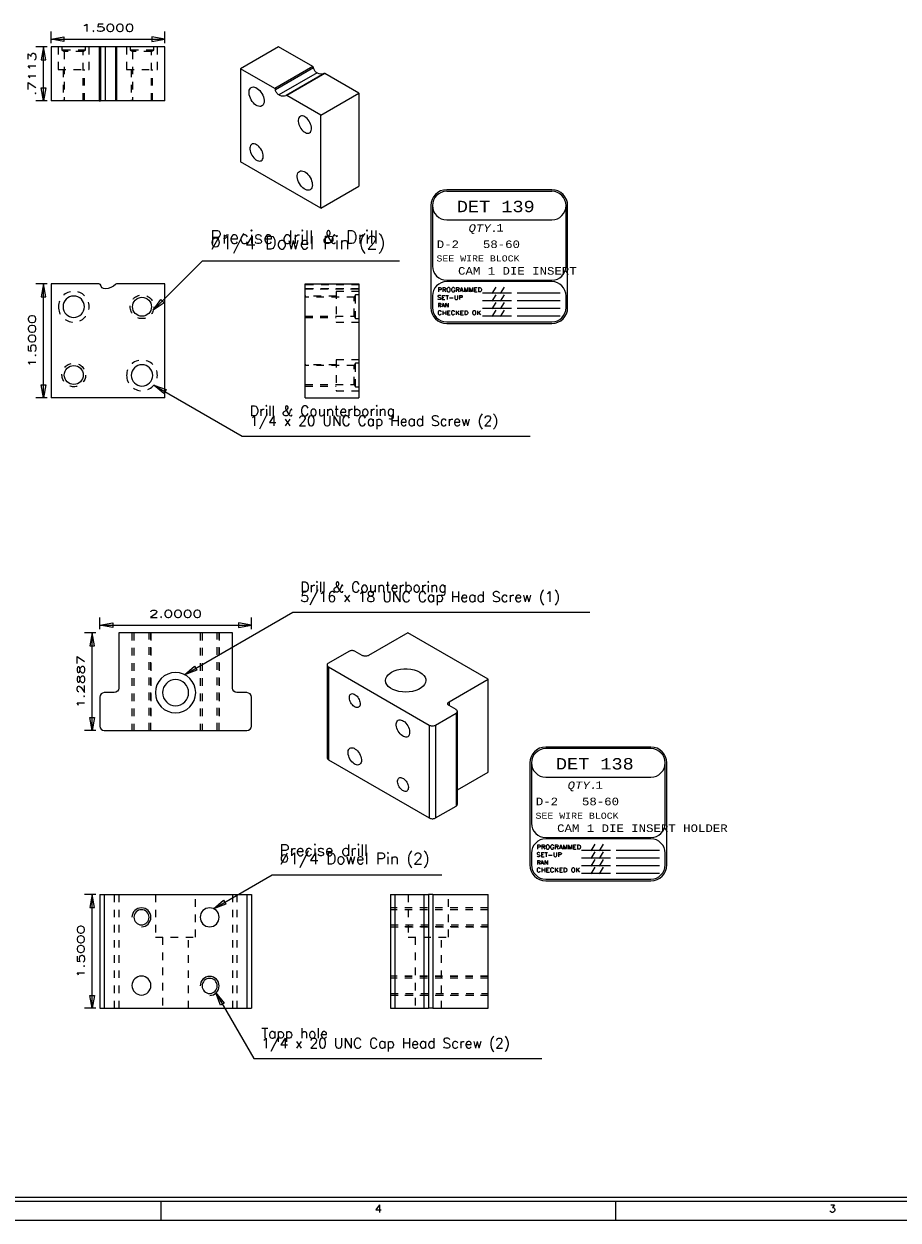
# Model space of a CAD drawing. Header units: inches. Extents: x 3 to 289, y 4 to 291.
# Tile 95 of 256: x 86 to 98, y 53 to 69. Entities that reach past the tile are written whole.
import ezdxf
from ezdxf.enums import TextEntityAlignment as Align

# ---------------------------------------------------------------- set-up
doc = ezdxf.new("R2010")
doc.units = ezdxf.units.IN
doc.header["$LTSCALE"] = 0.5
doc.header["$MEASUREMENT"] = 0
doc.linetypes.add('HIDDEN', pattern=[0.225, 0.15, -0.075])
for name, color, linetype in [('DIE', 7, 'Continuous'), ('MFB', 7, 'Continuous'), ('PLOTVIEW1', 7, 'Continuous')]:
    doc.layers.add(name, color=color, linetype=linetype)
doc.styles.add('VERO0-Simplex', font='simplex_.ttf')
doc.styles.add('VERO2-Courier New', font='cour.ttf')
doc.styles.add('VERO3-RomanS', font='romans__.ttf')
doc.styles.add('VERO5-RomanD', font='romand__.ttf')
doc.styles.add('VERO8-Courier New', font='couri.ttf')

# ---------------------------------------------------------------- blocks, each defined once
blk = doc.blocks.new('ArrowheadClosed')
at = {"color": 0}
for p, q in [((0, 0), (-1, 0.176)), ((-1, 0.176), (-1, -0.176)), ((-1, -0.176), (0, 0))]:
    blk.add_line(p, q, dxfattribs=at)

msp = doc.modelspace()

# ---------------------------------------------------------------- linework, layer by layer
at = {"layer": 'DIE', "color": 56, "linetype": 'Continuous'}
for p, q in [((86.728, 68.909), (86.728, 69.059)), ((86.728, 68.959), (88.228, 68.959)), ((88.228, 68.909), (88.228, 69.059)), ((86.678, 68.859), (86.528, 68.859)), ((86.628, 68.148), (86.628, 68.859)), ((86.678, 68.148), (86.528, 68.148)), ((86.678, 65.732), (86.528, 65.732)), ((86.628, 64.232), (86.628, 65.732)), ((86.678, 64.232), (86.528, 64.232)), ((87.371, 61.183), (87.371, 61.333)), ((87.371, 61.233), (89.371, 61.233)), ((89.371, 61.183), (89.371, 61.333)), ((87.321, 61.133), (87.171, 61.133)), ((87.271, 59.844), (87.271, 61.133)), ((87.321, 59.844), (87.171, 59.844)), ((87.321, 57.682), (87.171, 57.682)), ((87.271, 56.182), (87.271, 57.682)), ((87.321, 56.182), (87.171, 56.182))]:
    msp.add_line(p, q, dxfattribs=at)
at = {"layer": 'DIE', "color": 9, "linetype": 'Continuous'}
for p, q in [((86.728, 68.859), (86.728, 68.148)), ((87.365, 68.859), (86.728, 68.859)), ((87.38, 68.859), (87.365, 68.859)), ((87.443, 68.859), (87.38, 68.859)), ((87.443, 68.859), (87.443, 68.148)), ((87.579, 68.859), (87.443, 68.859)), ((87.59, 68.859), (87.579, 68.859)), ((88.228, 68.859), (87.59, 68.859)), ((88.228, 68.148), (88.228, 68.859)), ((89.731, 68.859), (89.228, 68.569)), ((90.181, 68.599), (89.731, 68.859)), ((89.228, 68.569), (89.228, 67.344)), ((89.679, 68.309), (89.228, 68.569)), ((90.237, 68.515), (89.734, 68.224)), ((90.333, 68.508), (89.83, 68.218)), ((90.182, 68.599), (90.181, 68.599)), ((90.183, 68.598), (90.182, 68.599)), ((90.185, 68.596), (90.183, 68.598)), ((90.187, 68.594), (90.185, 68.596)), ((90.188, 68.592), (90.187, 68.594)), ((90.19, 68.59), (90.188, 68.592)), ((90.191, 68.587), (90.19, 68.59)), ((90.191, 68.585), (90.191, 68.587)), ((90.192, 68.583), (90.191, 68.585)), ((90.192, 68.581), (90.192, 68.583)), ((90.194, 68.571), (90.192, 68.581)), ((90.198, 68.561), (90.194, 68.571)), ((90.202, 68.551), (90.198, 68.561)), ((90.208, 68.542), (90.202, 68.551)), ((90.214, 68.534), (90.208, 68.542)), ((90.221, 68.526), (90.214, 68.534)), ((90.229, 68.52), (90.221, 68.526)), ((90.237, 68.515), (90.229, 68.52)), ((90.243, 68.511), (90.237, 68.515)), ((90.265, 68.502), (90.243, 68.511)), ((90.287, 68.497), (90.265, 68.502)), ((90.307, 68.498), (90.287, 68.497)), ((90.326, 68.504), (90.307, 68.498)), ((90.334, 68.508), (90.333, 68.508)), ((90.335, 68.509), (90.334, 68.508)), ((90.337, 68.509), (90.335, 68.509)), ((90.339, 68.508), (90.337, 68.509)), ((90.34, 68.507), (90.339, 68.508)), ((90.791, 68.247), (90.34, 68.507)), ((89.344, 68.287), (89.35, 68.302)), ((89.35, 68.302), (89.358, 68.314)), ((89.358, 68.314), (89.369, 68.323)), ((89.369, 68.323), (89.383, 68.328)), ((89.383, 68.328), (89.398, 68.33)), ((89.398, 68.33), (89.414, 68.327)), ((89.414, 68.327), (89.431, 68.321)), ((89.431, 68.321), (89.448, 68.311)), ((89.448, 68.311), (89.465, 68.297)), ((89.465, 68.297), (89.482, 68.281)), ((89.679, 68.309), (89.68, 68.307)), ((89.68, 68.307), (89.682, 68.306)), ((89.682, 68.306), (89.684, 68.304)), ((89.684, 68.304), (89.685, 68.302)), ((89.685, 68.302), (89.687, 68.299)), ((89.687, 68.299), (89.688, 68.297)), ((89.688, 68.297), (89.688, 68.295)), ((89.688, 68.295), (89.689, 68.292)), ((89.689, 68.292), (89.689, 68.292)), ((89.689, 68.291), (89.689, 68.292)), ((89.691, 68.281), (89.689, 68.291)), ((87.365, 68.148), (86.728, 68.148)), ((87.365, 68.148), (87.38, 68.148)), ((87.443, 68.148), (87.38, 68.148)), ((87.579, 68.148), (87.443, 68.148)), ((87.59, 68.148), (87.579, 68.148)), ((88.228, 68.148), (87.59, 68.148)), ((89.341, 68.269), (89.344, 68.287)), ((89.341, 68.249), (89.341, 68.269)), ((89.344, 68.227), (89.341, 68.249)), ((89.35, 68.205), (89.344, 68.227)), ((89.358, 68.183), (89.35, 68.205)), ((89.369, 68.161), (89.358, 68.183)), ((89.383, 68.14), (89.369, 68.161)), ((89.398, 68.122), (89.383, 68.14)), ((89.482, 68.281), (89.497, 68.263)), ((89.497, 68.263), (89.51, 68.242)), ((89.51, 68.242), (89.521, 68.22)), ((89.521, 68.22), (89.53, 68.198)), ((89.53, 68.198), (89.536, 68.176)), ((89.536, 68.176), (89.539, 68.154)), ((89.539, 68.144), (89.538, 68.125)), ((89.539, 68.154), (89.539, 68.144)), ((89.695, 68.271), (89.691, 68.281)), ((89.699, 68.261), (89.695, 68.271)), ((89.705, 68.252), (89.699, 68.261)), ((89.711, 68.243), (89.705, 68.252)), ((89.718, 68.236), (89.711, 68.243)), ((89.726, 68.229), (89.718, 68.236)), ((89.734, 68.224), (89.726, 68.229)), ((89.745, 68.218), (89.734, 68.224)), ((89.767, 68.21), (89.745, 68.218)), ((89.789, 68.207), (89.767, 68.21)), ((89.809, 68.208), (89.789, 68.207)), ((89.826, 68.215), (89.809, 68.208)), ((89.83, 68.217), (89.826, 68.215)), ((89.831, 68.218), (89.83, 68.218)), ((89.83, 68.218), (89.83, 68.217)), ((89.832, 68.218), (89.831, 68.218)), ((89.834, 68.218), (89.832, 68.218)), ((89.836, 68.218), (89.834, 68.218)), ((89.837, 68.217), (89.836, 68.218)), ((90.288, 67.956), (89.837, 68.217)), ((90.288, 67.956), (90.791, 68.247)), ((90.791, 68.247), (90.791, 67.022)), ((89.414, 68.105), (89.398, 68.122)), ((89.431, 68.092), (89.414, 68.105)), ((89.448, 68.082), (89.431, 68.092)), ((89.465, 68.076), (89.448, 68.082)), ((89.482, 68.073), (89.465, 68.076)), ((89.497, 68.074), (89.482, 68.073)), ((89.51, 68.08), (89.497, 68.074)), ((89.516, 68.084), (89.51, 68.08)), ((89.526, 68.094), (89.516, 68.084)), ((89.533, 68.108), (89.526, 68.094)), ((89.538, 68.125), (89.533, 68.108)), ((89.991, 67.91), (89.988, 67.894)), ((89.988, 67.894), (89.988, 67.876)), ((89.988, 67.876), (89.991, 67.857)), ((89.996, 67.923), (89.991, 67.91)), ((89.991, 67.857), (89.996, 67.837)), ((90.004, 67.934), (89.996, 67.923)), ((89.996, 67.837), (90.004, 67.817)), ((90.014, 67.942), (90.004, 67.934)), ((90.004, 67.817), (90.014, 67.798)), ((90.019, 67.945), (90.014, 67.942)), ((90.032, 67.948), (90.019, 67.945)), ((90.046, 67.947), (90.032, 67.948)), ((90.061, 67.943), (90.046, 67.947)), ((90.076, 67.936), (90.061, 67.943)), ((90.091, 67.926), (90.076, 67.936)), ((90.106, 67.912), (90.091, 67.926)), ((90.12, 67.897), (90.106, 67.912)), ((90.133, 67.879), (90.12, 67.897)), ((90.144, 67.861), (90.133, 67.879)), ((90.153, 67.841), (90.144, 67.861)), ((90.159, 67.821), (90.153, 67.841)), ((90.163, 67.801), (90.159, 67.821)), ((90.288, 66.732), (90.288, 67.956)), ((90.014, 67.798), (90.025, 67.78)), ((90.025, 67.78), (90.039, 67.763)), ((90.039, 67.763), (90.053, 67.749)), ((90.053, 67.749), (90.068, 67.737)), ((90.068, 67.737), (90.084, 67.728)), ((90.084, 67.728), (90.099, 67.722)), ((90.099, 67.722), (90.113, 67.72)), ((90.113, 67.72), (90.127, 67.721)), ((90.127, 67.721), (90.139, 67.726)), ((90.139, 67.726), (90.149, 67.734)), ((90.149, 67.734), (90.156, 67.745)), ((90.156, 67.745), (90.162, 67.758)), ((90.162, 67.758), (90.164, 67.774)), ((90.165, 67.783), (90.163, 67.801)), ((90.164, 67.774), (90.165, 67.783)), ((89.354, 67.542), (89.352, 67.526)), ((89.352, 67.526), (89.352, 67.509)), ((89.352, 67.509), (89.354, 67.489)), ((89.36, 67.556), (89.354, 67.542)), ((89.367, 67.567), (89.36, 67.556)), ((89.377, 67.575), (89.367, 67.567)), ((89.383, 67.578), (89.377, 67.575)), ((89.396, 67.58), (89.383, 67.578)), ((89.41, 67.58), (89.396, 67.58)), ((89.424, 67.576), (89.41, 67.58)), ((89.44, 67.569), (89.424, 67.576)), ((89.455, 67.558), (89.44, 67.569)), ((89.47, 67.545), (89.455, 67.558)), ((89.484, 67.529), (89.47, 67.545)), ((89.497, 67.512), (89.484, 67.529)), ((89.507, 67.493), (89.497, 67.512)), ((90.288, 66.732), (89.228, 67.344)), ((89.354, 67.489), (89.36, 67.47)), ((89.36, 67.47), (89.367, 67.45)), ((89.367, 67.45), (89.377, 67.43)), ((89.377, 67.43), (89.389, 67.412)), ((89.389, 67.412), (89.402, 67.396)), ((89.402, 67.396), (89.417, 67.381)), ((89.417, 67.381), (89.432, 67.369)), ((89.432, 67.369), (89.447, 67.36)), ((89.447, 67.36), (89.463, 67.355)), ((89.463, 67.355), (89.477, 67.353)), ((89.477, 67.353), (89.49, 67.354)), ((89.49, 67.354), (89.502, 67.358)), ((89.502, 67.358), (89.512, 67.366)), ((89.516, 67.473), (89.507, 67.493)), ((89.512, 67.366), (89.52, 67.377)), ((89.523, 67.454), (89.516, 67.473)), ((89.52, 67.377), (89.525, 67.391)), ((89.527, 67.434), (89.523, 67.454)), ((89.525, 67.391), (89.528, 67.407)), ((89.528, 67.416), (89.527, 67.434)), ((89.528, 67.407), (89.528, 67.416)), ((89.98, 67.181), (89.986, 67.196)), ((89.986, 67.196), (89.995, 67.208)), ((89.995, 67.208), (90.006, 67.217)), ((90.006, 67.217), (90.019, 67.223)), ((90.019, 67.223), (90.034, 67.224)), ((90.034, 67.224), (90.05, 67.221)), ((90.05, 67.221), (90.067, 67.215)), ((90.067, 67.215), (90.085, 67.205)), ((90.085, 67.205), (90.102, 67.192)), ((90.102, 67.192), (90.118, 67.175)), ((89.977, 67.163), (89.98, 67.181)), ((89.977, 67.143), (89.977, 67.163)), ((89.98, 67.121), (89.977, 67.143)), ((89.986, 67.099), (89.98, 67.121)), ((89.995, 67.077), (89.986, 67.099)), ((90.006, 67.055), (89.995, 67.077)), ((90.019, 67.034), (90.006, 67.055)), ((90.034, 67.016), (90.019, 67.034)), ((90.118, 67.175), (90.133, 67.157)), ((90.133, 67.157), (90.146, 67.136)), ((90.146, 67.136), (90.158, 67.114)), ((90.158, 67.114), (90.166, 67.092)), ((90.166, 67.092), (90.172, 67.07)), ((90.172, 67.07), (90.175, 67.048)), ((90.176, 67.038), (90.174, 67.019)), ((90.175, 67.048), (90.176, 67.038)), ((90.05, 66.999), (90.034, 67.016)), ((90.067, 66.986), (90.05, 66.999)), ((90.085, 66.976), (90.067, 66.986)), ((90.102, 66.97), (90.085, 66.976)), ((90.118, 66.967), (90.102, 66.97)), ((90.133, 66.969), (90.118, 66.967)), ((90.146, 66.974), (90.133, 66.969)), ((90.152, 66.978), (90.146, 66.974)), ((90.162, 66.988), (90.152, 66.978)), ((90.17, 67.002), (90.162, 66.988)), ((90.174, 67.019), (90.17, 67.002)), ((90.288, 66.732), (90.791, 67.022)), ((86.728, 65.732), (86.728, 64.232)), ((87.365, 65.732), (86.728, 65.732)), ((88.228, 65.732), (87.59, 65.732)), ((88.228, 64.232), (88.228, 65.732)), ((90.08, 65.732), (90.791, 65.732)), ((90.08, 64.232), (90.08, 65.732)), ((90.791, 65.732), (90.791, 64.232)), ((88.228, 64.232), (86.728, 64.232)), ((90.08, 64.232), (90.791, 64.232)), ((89.121, 61.133), (87.621, 61.133)), ((87.621, 61.133), (87.621, 60.404)), ((89.121, 60.404), (89.121, 61.133)), ((91.434, 61.133), (90.918, 60.835)), ((92.494, 60.52), (91.434, 61.133)), ((90.657, 60.888), (90.388, 60.733)), ((90.665, 60.892), (90.657, 60.888)), ((90.674, 60.895), (90.665, 60.892)), ((90.684, 60.897), (90.674, 60.895)), ((90.694, 60.898), (90.684, 60.897)), ((90.704, 60.898), (90.694, 60.898)), ((90.715, 60.897), (90.704, 60.898)), ((90.725, 60.895), (90.715, 60.897)), ((90.734, 60.892), (90.725, 60.895)), ((90.742, 60.888), (90.734, 60.892)), ((90.834, 60.835), (90.742, 60.888)), ((90.376, 60.723), (90.373, 60.718)), ((90.381, 60.728), (90.376, 60.723)), ((90.388, 60.733), (90.381, 60.728)), ((90.842, 60.831), (90.834, 60.835)), ((90.851, 60.828), (90.842, 60.831)), ((90.86, 60.826), (90.851, 60.828)), ((90.871, 60.825), (90.86, 60.826)), ((90.881, 60.825), (90.871, 60.825)), ((90.892, 60.826), (90.881, 60.825)), ((90.901, 60.828), (90.892, 60.826)), ((90.91, 60.831), (90.901, 60.828)), ((90.918, 60.835), (90.91, 60.831)), ((90.373, 60.718), (90.371, 60.712)), ((90.371, 60.712), (90.371, 60.709)), ((90.371, 60.709), (90.371, 59.484)), ((90.371, 60.709), (90.371, 60.703)), ((90.371, 60.703), (90.374, 60.697)), ((90.374, 60.697), (90.379, 60.691)), ((90.379, 60.691), (90.385, 60.686)), ((90.385, 60.686), (90.388, 60.684)), ((90.388, 60.684), (91.717, 59.917)), ((91.157, 60.557), (91.176, 60.581)), ((91.176, 60.581), (91.202, 60.603)), ((91.202, 60.603), (91.219, 60.613)), ((91.219, 60.613), (91.254, 60.63)), ((91.254, 60.63), (91.294, 60.643)), ((91.294, 60.643), (91.337, 60.652)), ((91.337, 60.652), (91.382, 60.657)), ((91.382, 60.657), (91.428, 60.657)), ((91.428, 60.657), (91.474, 60.653)), ((91.474, 60.653), (91.517, 60.644)), ((91.517, 60.644), (91.557, 60.631)), ((91.557, 60.631), (91.593, 60.614)), ((91.593, 60.614), (91.623, 60.594)), ((91.623, 60.594), (91.646, 60.571)), ((91.646, 60.571), (91.662, 60.546)), ((91.141, 60.504), (91.145, 60.531)), ((91.141, 60.502), (91.141, 60.504)), ((91.146, 60.475), (91.141, 60.502)), ((91.145, 60.531), (91.157, 60.557)), ((91.158, 60.45), (91.146, 60.475)), ((91.178, 60.426), (91.158, 60.45)), ((91.205, 60.404), (91.178, 60.426)), ((91.238, 60.386), (91.205, 60.404)), ((91.61, 60.406), (91.578, 60.387)), ((91.637, 60.428), (91.61, 60.406)), ((91.656, 60.452), (91.637, 60.428)), ((91.668, 60.478), (91.656, 60.452)), ((91.662, 60.546), (91.671, 60.52)), ((91.672, 60.504), (91.668, 60.478)), ((91.671, 60.52), (91.672, 60.504)), ((91.979, 60.223), (92.494, 60.52)), ((92.494, 59.295), (92.494, 60.52)), ((87.371, 60.284), (87.371, 59.904)), ((87.561, 60.344), (87.431, 60.344)), ((89.311, 60.344), (89.181, 60.344)), ((89.371, 59.904), (89.371, 60.284)), ((90.664, 60.287), (90.666, 60.3)), ((90.664, 60.273), (90.664, 60.287)), ((90.666, 60.257), (90.664, 60.273)), ((90.666, 60.3), (90.67, 60.311)), ((90.67, 60.242), (90.666, 60.257)), ((90.67, 60.311), (90.676, 60.32)), ((90.676, 60.32), (90.684, 60.326)), ((90.684, 60.326), (90.694, 60.33)), ((90.694, 60.33), (90.705, 60.331)), ((90.705, 60.331), (90.716, 60.329)), ((90.716, 60.329), (90.728, 60.324)), ((90.728, 60.324), (90.741, 60.317)), ((90.741, 60.317), (90.753, 60.308)), ((90.753, 60.308), (90.765, 60.296)), ((90.765, 60.296), (90.775, 60.283)), ((90.775, 60.283), (90.785, 60.268)), ((90.785, 60.268), (90.793, 60.253)), ((90.793, 60.253), (90.799, 60.237)), ((91.276, 60.371), (91.238, 60.386)), ((91.318, 60.36), (91.276, 60.371)), ((91.363, 60.353), (91.318, 60.36)), ((91.409, 60.351), (91.363, 60.353)), ((91.454, 60.354), (91.409, 60.351)), ((91.499, 60.361), (91.454, 60.354)), ((91.54, 60.372), (91.499, 60.361)), ((91.578, 60.387), (91.54, 60.372)), ((90.676, 60.226), (90.67, 60.242)), ((90.684, 60.21), (90.676, 60.226)), ((90.694, 60.195), (90.684, 60.21)), ((90.705, 60.182), (90.694, 60.195)), ((90.716, 60.17), (90.705, 60.182)), ((90.728, 60.161), (90.716, 60.17)), ((90.741, 60.154), (90.728, 60.161)), ((90.753, 60.149), (90.741, 60.154)), ((90.765, 60.147), (90.753, 60.149)), ((90.775, 60.148), (90.765, 60.147)), ((90.785, 60.152), (90.775, 60.148)), ((90.789, 60.155), (90.785, 60.152)), ((90.796, 60.163), (90.789, 60.155)), ((90.801, 60.172), (90.796, 60.163)), ((90.799, 60.237), (90.803, 60.221)), ((90.805, 60.184), (90.801, 60.172)), ((90.803, 60.221), (90.805, 60.205)), ((90.805, 60.205), (90.806, 60.198)), ((90.806, 60.198), (90.805, 60.184)), ((91.962, 60.204), (91.965, 60.21)), ((91.962, 60.198), (91.962, 60.204)), ((91.962, 60.195), (91.962, 60.198)), ((91.964, 60.189), (91.962, 60.195)), ((91.967, 60.184), (91.964, 60.189)), ((91.965, 60.21), (91.97, 60.216)), ((91.972, 60.178), (91.967, 60.184)), ((91.97, 60.216), (91.976, 60.221)), ((91.979, 60.174), (91.972, 60.178)), ((91.976, 60.221), (91.979, 60.223)), ((92.071, 60.121), (91.979, 60.174)), ((92.075, 60.118), (92.071, 60.121)), ((92.081, 60.114), (92.075, 60.118)), ((92.085, 60.108), (92.081, 60.114)), ((92.088, 60.102), (92.085, 60.108)), ((92.087, 60.087), (92.088, 60.093)), ((92.089, 60.096), (92.088, 60.102)), ((92.088, 60.093), (92.089, 60.096)), ((92.089, 58.871), (92.089, 60.096)), ((91.283, 59.931), (91.286, 59.947)), ((91.283, 59.914), (91.283, 59.931)), ((91.286, 59.947), (91.291, 59.961)), ((91.291, 59.961), (91.299, 59.972)), ((91.299, 59.972), (91.309, 59.98)), ((91.309, 59.98), (91.32, 59.985)), ((91.32, 59.985), (91.334, 59.986)), ((91.334, 59.986), (91.348, 59.983)), ((91.348, 59.983), (91.363, 59.978)), ((91.363, 59.978), (91.379, 59.969)), ((91.379, 59.969), (91.394, 59.957)), ((91.394, 59.957), (91.408, 59.943)), ((91.408, 59.943), (91.422, 59.926)), ((91.802, 59.917), (92.071, 60.072)), ((92.071, 60.072), (92.078, 60.076)), ((92.078, 60.076), (92.083, 60.082)), ((92.083, 60.082), (92.087, 60.087)), ((87.431, 59.844), (89.311, 59.844)), ((91.286, 59.895), (91.283, 59.914)), ((91.291, 59.875), (91.286, 59.895)), ((91.299, 59.855), (91.291, 59.875)), ((91.309, 59.836), (91.299, 59.855)), ((91.32, 59.817), (91.309, 59.836)), ((91.334, 59.801), (91.32, 59.817)), ((91.348, 59.786), (91.334, 59.801)), ((91.363, 59.774), (91.348, 59.786)), ((91.379, 59.766), (91.363, 59.774)), ((91.422, 59.926), (91.434, 59.908)), ((91.434, 59.908), (91.443, 59.888)), ((91.448, 59.776), (91.439, 59.767)), ((91.443, 59.888), (91.451, 59.869)), ((91.454, 59.789), (91.448, 59.776)), ((91.451, 59.869), (91.456, 59.849)), ((91.458, 59.804), (91.454, 59.789)), ((91.456, 59.849), (91.459, 59.83)), ((91.459, 59.821), (91.458, 59.804)), ((91.459, 59.83), (91.459, 59.821)), ((91.717, 59.917), (91.725, 59.913)), ((91.725, 59.913), (91.735, 59.91)), ((91.735, 59.91), (91.744, 59.908)), ((91.744, 59.908), (91.755, 59.907)), ((91.755, 59.907), (91.765, 59.907)), ((91.765, 59.907), (91.775, 59.908)), ((91.775, 59.908), (91.785, 59.91)), ((91.785, 59.91), (91.794, 59.913)), ((91.794, 59.913), (91.802, 59.917)), ((90.672, 59.612), (90.684, 59.617)), ((90.684, 59.617), (90.697, 59.618)), ((90.697, 59.618), (90.712, 59.616)), ((90.712, 59.616), (90.727, 59.61)), ((91.394, 59.76), (91.379, 59.766)), ((91.408, 59.758), (91.394, 59.76)), ((91.422, 59.759), (91.408, 59.758)), ((91.434, 59.763), (91.422, 59.759)), ((91.439, 59.767), (91.434, 59.763)), ((90.371, 59.484), (90.371, 59.478)), ((90.371, 59.478), (90.374, 59.472)), ((90.374, 59.472), (90.379, 59.466)), ((90.379, 59.466), (90.385, 59.462)), ((90.385, 59.462), (90.388, 59.459)), ((90.388, 59.459), (91.717, 58.692)), ((90.647, 59.564), (90.649, 59.58)), ((90.647, 59.546), (90.647, 59.564)), ((90.649, 59.527), (90.647, 59.546)), ((90.649, 59.58), (90.655, 59.594)), ((90.655, 59.507), (90.649, 59.527)), ((90.655, 59.594), (90.662, 59.605)), ((90.662, 59.487), (90.655, 59.507)), ((90.662, 59.605), (90.672, 59.612)), ((90.672, 59.468), (90.662, 59.487)), ((90.684, 59.45), (90.672, 59.468)), ((90.727, 59.61), (90.742, 59.601)), ((90.742, 59.601), (90.757, 59.59)), ((90.757, 59.59), (90.772, 59.575)), ((90.772, 59.575), (90.785, 59.559)), ((90.785, 59.559), (90.797, 59.54)), ((90.797, 59.54), (90.807, 59.521)), ((90.807, 59.521), (90.815, 59.501)), ((90.815, 59.501), (90.82, 59.481)), ((90.82, 59.481), (90.823, 59.462)), ((90.823, 59.462), (90.823, 59.453)), ((90.697, 59.433), (90.684, 59.45)), ((90.712, 59.419), (90.697, 59.433)), ((90.727, 59.407), (90.712, 59.419)), ((90.742, 59.398), (90.727, 59.407)), ((90.757, 59.392), (90.742, 59.398)), ((90.772, 59.39), (90.757, 59.392)), ((90.785, 59.391), (90.772, 59.39)), ((90.797, 59.396), (90.785, 59.391)), ((90.802, 59.4), (90.797, 59.396)), ((90.811, 59.409), (90.802, 59.4)), ((90.818, 59.421), (90.811, 59.409)), ((90.822, 59.436), (90.818, 59.421)), ((90.823, 59.453), (90.822, 59.436)), ((91.3, 59.181), (91.302, 59.194)), ((91.3, 59.167), (91.3, 59.181)), ((91.302, 59.152), (91.3, 59.167)), ((91.302, 59.194), (91.307, 59.205)), ((91.307, 59.136), (91.302, 59.152)), ((91.307, 59.205), (91.313, 59.214)), ((91.313, 59.214), (91.321, 59.22)), ((91.321, 59.22), (91.33, 59.224)), ((91.33, 59.224), (91.341, 59.225)), ((91.341, 59.225), (91.353, 59.223)), ((91.353, 59.223), (91.365, 59.218)), ((91.365, 59.218), (91.377, 59.211)), ((91.377, 59.211), (91.389, 59.202)), ((91.389, 59.202), (91.401, 59.19)), ((91.401, 59.19), (91.412, 59.177)), ((91.412, 59.177), (91.421, 59.162)), ((91.421, 59.162), (91.429, 59.147)), ((91.429, 59.147), (91.435, 59.131)), ((92.089, 59.061), (92.494, 59.295)), ((91.313, 59.12), (91.307, 59.136)), ((91.321, 59.104), (91.313, 59.12)), ((91.33, 59.089), (91.321, 59.104)), ((91.341, 59.076), (91.33, 59.089)), ((91.353, 59.065), (91.341, 59.076)), ((91.365, 59.055), (91.353, 59.065)), ((91.377, 59.048), (91.365, 59.055)), ((91.389, 59.043), (91.377, 59.048)), ((91.401, 59.041), (91.389, 59.043)), ((91.412, 59.042), (91.401, 59.041)), ((91.421, 59.046), (91.412, 59.042)), ((91.425, 59.049), (91.421, 59.046)), ((91.433, 59.057), (91.425, 59.049)), ((91.438, 59.067), (91.433, 59.057)), ((91.435, 59.131), (91.44, 59.115)), ((91.441, 59.079), (91.438, 59.067)), ((91.44, 59.115), (91.442, 59.099)), ((91.442, 59.092), (91.441, 59.079)), ((91.442, 59.099), (91.442, 59.092)), ((91.802, 58.692), (92.071, 58.847)), ((92.071, 58.847), (92.078, 58.852)), ((92.078, 58.852), (92.083, 58.857)), ((92.083, 58.857), (92.087, 58.862)), ((92.087, 58.862), (92.088, 58.868)), ((92.088, 58.868), (92.089, 58.871)), ((91.717, 58.692), (91.725, 58.688)), ((91.725, 58.688), (91.735, 58.685)), ((91.735, 58.685), (91.744, 58.683)), ((91.744, 58.683), (91.755, 58.682)), ((91.755, 58.682), (91.765, 58.682)), ((91.765, 58.682), (91.775, 58.683)), ((91.775, 58.683), (91.785, 58.685)), ((91.785, 58.685), (91.794, 58.688)), ((91.794, 58.688), (91.802, 58.692)), ((87.371, 57.682), (87.371, 56.182)), ((87.371, 57.682), (87.431, 57.682)), ((87.431, 57.682), (89.311, 57.682)), ((89.311, 57.682), (89.371, 57.682)), ((89.371, 57.682), (89.371, 56.182)), ((91.206, 57.682), (91.206, 56.182)), ((91.206, 57.682), (91.266, 57.682)), ((91.266, 57.682), (91.646, 57.682)), ((91.646, 57.682), (91.706, 57.682)), ((91.706, 57.682), (91.706, 56.182)), ((91.766, 57.682), (91.706, 57.682)), ((91.766, 57.682), (92.494, 57.682)), ((92.494, 56.182), (92.494, 57.682)), ((87.371, 56.182), (87.431, 56.182)), ((87.431, 56.182), (89.311, 56.182)), ((89.311, 56.182), (89.371, 56.182)), ((91.206, 56.182), (91.266, 56.182)), ((91.266, 56.182), (91.646, 56.182)), ((91.646, 56.182), (91.706, 56.182)), ((91.766, 56.182), (91.706, 56.182)), ((91.766, 56.182), (92.494, 56.182))]:
    msp.add_line(p, q, dxfattribs=at)
at = {"layer": 'DIE', "color": 254, "linetype": 'HIDDEN'}
for p, q in [((86.824, 68.859), (86.824, 68.559)), ((86.871, 68.859), (86.871, 68.815)), ((87.184, 68.815), (86.871, 68.815)), ((86.871, 68.815), (86.903, 68.797)), ((87.153, 68.797), (86.903, 68.797)), ((86.903, 68.797), (86.903, 68.148)), ((87.153, 68.797), (87.184, 68.815)), ((87.153, 68.148), (87.153, 68.797)), ((87.184, 68.815), (87.184, 68.859)), ((87.231, 68.559), (87.231, 68.859)), ((87.724, 68.859), (87.724, 68.559)), ((87.771, 68.859), (87.771, 68.815)), ((88.084, 68.815), (87.771, 68.815)), ((87.771, 68.815), (87.803, 68.797)), ((88.053, 68.797), (87.803, 68.797)), ((87.803, 68.797), (87.803, 68.148)), ((88.053, 68.797), (88.084, 68.815)), ((88.053, 68.148), (88.053, 68.797)), ((88.084, 68.815), (88.084, 68.859)), ((88.131, 68.559), (88.131, 68.859)), ((86.824, 68.559), (87.231, 68.559)), ((86.887, 68.559), (86.887, 68.148)), ((87.168, 68.148), (87.168, 68.559)), ((87.724, 68.559), (88.131, 68.559)), ((87.787, 68.559), (87.787, 68.148)), ((88.068, 68.148), (88.068, 68.559)), ((90.791, 65.727), (90.08, 65.727)), ((90.791, 65.719), (90.08, 65.719)), ((90.08, 65.667), (90.791, 65.667)), ((90.791, 65.667), (90.08, 65.667)), ((90.491, 65.635), (90.491, 65.229)), ((90.791, 65.635), (90.491, 65.635)), ((90.491, 65.572), (90.08, 65.572)), ((90.729, 65.557), (90.08, 65.557)), ((90.747, 65.588), (90.729, 65.557)), ((90.729, 65.307), (90.729, 65.557)), ((90.747, 65.275), (90.747, 65.588)), ((90.791, 65.588), (90.747, 65.588)), ((90.08, 65.307), (90.729, 65.307)), ((90.729, 65.307), (90.747, 65.275)), ((90.08, 65.291), (90.491, 65.291)), ((90.491, 65.229), (90.791, 65.229)), ((90.747, 65.275), (90.791, 65.275)), ((90.491, 64.668), (90.08, 64.668)), ((90.491, 64.73), (90.491, 64.324)), ((90.791, 64.73), (90.491, 64.73)), ((90.747, 64.688), (90.729, 64.657)), ((90.747, 64.375), (90.747, 64.688)), ((90.791, 64.688), (90.747, 64.688)), ((90.729, 64.657), (90.08, 64.657)), ((90.729, 64.407), (90.729, 64.657)), ((90.08, 64.407), (90.729, 64.407)), ((90.08, 64.387), (90.491, 64.387)), ((90.729, 64.407), (90.747, 64.375)), ((90.747, 64.375), (90.791, 64.375)), ((90.491, 64.324), (90.791, 64.324)), ((87.796, 61.133), (87.796, 59.844)), ((87.796, 61.133), (87.796, 59.969)), ((87.82, 61.133), (87.82, 59.844)), ((88.021, 59.844), (88.021, 61.133)), ((88.046, 59.844), (88.046, 61.133)), ((88.046, 61.133), (88.046, 59.969)), ((88.696, 61.133), (88.696, 59.844)), ((88.696, 61.133), (88.696, 59.969)), ((88.72, 61.133), (88.72, 59.844)), ((88.921, 59.844), (88.921, 61.133)), ((88.946, 59.844), (88.946, 61.133)), ((88.946, 61.133), (88.946, 59.969)), ((87.561, 57.682), (87.561, 56.182)), ((87.621, 57.682), (87.621, 56.182)), ((88.105, 57.682), (88.105, 57.119)), ((88.636, 57.119), (88.636, 57.682)), ((89.121, 57.682), (89.121, 56.182)), ((89.181, 57.682), (89.181, 56.182)), ((91.44, 57.682), (91.44, 57.119)), ((91.971, 57.119), (91.971, 57.682)), ((92.494, 57.507), (91.206, 57.507)), ((92.494, 57.482), (91.206, 57.482)), ((92.494, 57.507), (91.331, 57.507)), ((91.206, 57.281), (92.494, 57.281)), ((91.206, 57.257), (92.494, 57.257)), ((92.494, 57.257), (91.331, 57.257)), ((88.105, 57.119), (88.636, 57.119)), ((88.199, 57.119), (88.199, 56.182)), ((88.542, 56.182), (88.542, 57.119)), ((91.44, 57.119), (91.971, 57.119)), ((91.534, 57.119), (91.534, 56.182)), ((91.878, 56.182), (91.878, 57.119)), ((92.494, 56.607), (91.206, 56.607)), ((92.494, 56.578), (91.206, 56.578)), ((92.494, 56.602), (91.331, 56.602)), ((91.206, 56.377), (92.494, 56.377)), ((91.206, 56.357), (92.494, 56.357)), ((92.494, 56.352), (91.331, 56.352))]:
    msp.add_line(p, q, dxfattribs=at)
at = {"layer": 'DIE', "color": 4, "linetype": 'Continuous'}
for p, q in [((87.365, 68.859), (87.365, 68.148)), ((87.38, 68.859), (87.38, 68.148)), ((87.579, 68.859), (87.579, 68.148)), ((87.59, 68.859), (87.59, 68.148)), ((90.181, 68.599), (89.679, 68.309)), ((90.192, 68.583), (89.689, 68.292)), ((90.34, 68.507), (89.837, 68.217)), ((90.388, 60.684), (90.388, 59.459)), ((91.979, 60.223), (91.979, 60.174)), ((92.071, 60.072), (92.071, 58.847)), ((91.717, 59.917), (91.717, 58.692)), ((91.802, 59.917), (91.802, 58.692)), ((87.431, 57.682), (87.431, 56.182)), ((89.311, 57.682), (89.311, 56.182)), ((91.266, 57.682), (91.266, 56.182)), ((91.646, 57.682), (91.646, 56.182)), ((91.766, 57.682), (91.766, 56.182))]:
    msp.add_line(p, q, dxfattribs=at)
at = {"layer": 'DIE', "color": 254, "linetype": 'HIDDEN', "extrusion": (0, 0, -1)}
for centre in [(-87.028, 65.432), (-87.928, 64.527)]:
    msp.add_circle(centre, 0.203, dxfattribs=at)
at = {"layer": 'DIE', "color": 9, "linetype": 'Continuous', "extrusion": (0, 0, -1)}
for centre, radius in [((-87.028, 65.432), 0.141), ((-87.928, 64.527), 0.141), ((-88.371, 60.344), 0.266), ((-88.371, 60.344), 0.172), ((-87.921, 57.382), 0.1), ((-88.821, 57.382), 0.125), ((-87.921, 56.482), 0.125), ((-88.821, 56.477), 0.1)]:
    msp.add_circle(centre, radius, dxfattribs=at)
at = {"layer": 'DIE', "color": 254, "linetype": 'HIDDEN'}
for centre in [(87.928, 65.432), (87.028, 64.532)]:
    msp.add_circle(centre, 0.156, dxfattribs=at)
at = {"layer": 'DIE', "color": 9, "linetype": 'Continuous'}
for centre in [(87.928, 65.432), (87.028, 64.532)]:
    msp.add_circle(centre, 0.125, dxfattribs=at)
at = {"layer": 'DIE', "color": 9, "linetype": 'Continuous', "extrusion": (0, 0, -1)}
for centre, radius, start, end in [((-87.365, 65.717), 0.015, 90, 170.3257), ((-87.442, 65.73), 0.0623, 268.4781, 350.3257), ((-87.443, 65.854), 0.186, 222.8702, 269.8219), ((-87.561, 60.404), 0.06, 180, 270), ((-89.181, 60.404), 0.06, 270, 0)]:
    msp.add_arc(centre, radius, start, end, dxfattribs=at)
at = {"layer": 'DIE', "color": 9, "linetype": 'Continuous'}
for centre, radius, start, end in [((87.59, 65.717), 0.015, 90, 137.1298), ((87.431, 60.284), 0.06, 90, 180), ((89.311, 60.284), 0.06, 0, 90), ((87.431, 59.904), 0.06, 180, 270), ((89.311, 59.904), 0.06, 270, 0)]:
    msp.add_arc(centre, radius, start, end, dxfattribs=at)
at = {"layer": 'DIE', "color": 2, "linetype": 'Continuous'}
for centre in [(87.921, 57.382), (88.821, 56.477)]:
    msp.add_arc(centre, 0.125, 270, 180, dxfattribs=at)
at = {"layer": 'MFB', "color": 56, "linetype": 'Continuous'}
for p, q in [((88.077, 65.386), (88.727, 66.036)), ((88.727, 66.036), (91.327, 66.036)), ((88.085, 64.399), (89.251, 63.726)), ((89.251, 63.726), (93.051, 63.726)), ((88.49, 60.581), (89.916, 61.404)), ((89.916, 61.404), (93.836, 61.404)), ((88.873, 57.495), (89.644, 57.94)), ((89.644, 57.94), (91.884, 57.94)), ((88.903, 56.384), (89.402, 55.52)), ((89.402, 55.52), (93.202, 55.52))]:
    msp.add_line(p, q, dxfattribs=at)
at = {"layer": 'PLOTVIEW1', "color": 7, "linetype": 'Continuous'}
for p, q in [((93.335, 66.974), (91.948, 66.974)), ((93.335, 66.953), (91.948, 66.953)), ((91.739, 66.766), (91.739, 65.42)), ((91.76, 66.766), (91.76, 65.969)), ((93.523, 65.969), (93.523, 66.766)), ((93.544, 65.42), (93.544, 66.766)), ((91.948, 66.578), (93.335, 66.578)), ((91.948, 65.781), (93.335, 65.781)), ((93.335, 65.763), (91.948, 65.763)), ((92.419, 65.616), (92.801, 65.616)), ((92.876, 65.616), (93.447, 65.616)), ((91.76, 65.575), (91.76, 65.42)), ((92.419, 65.515), (92.801, 65.515)), ((92.876, 65.515), (93.447, 65.515)), ((93.523, 65.42), (93.523, 65.575)), ((92.419, 65.414), (92.801, 65.414)), ((92.419, 65.312), (92.801, 65.312)), ((92.876, 65.414), (93.447, 65.414)), ((92.876, 65.312), (93.447, 65.312)), ((91.948, 65.233), (93.335, 65.233)), ((91.948, 65.212), (93.335, 65.212)), ((94.642, 59.627), (93.255, 59.627)), ((94.642, 59.606), (93.255, 59.606)), ((93.046, 59.418), (93.046, 58.073)), ((93.067, 59.418), (93.067, 58.621)), ((94.83, 58.621), (94.83, 59.418)), ((94.851, 58.073), (94.851, 59.418)), ((93.255, 59.231), (94.642, 59.231)), ((93.255, 58.434), (94.642, 58.434)), ((94.642, 58.415), (93.255, 58.415)), ((93.067, 58.228), (93.067, 58.073)), ((93.726, 58.268), (94.108, 58.268)), ((94.183, 58.268), (94.754, 58.268)), ((94.83, 58.073), (94.83, 58.228)), ((93.726, 58.167), (94.108, 58.167)), ((93.726, 58.066), (94.108, 58.066)), ((94.183, 58.167), (94.754, 58.167)), ((94.183, 58.066), (94.754, 58.066)), ((93.255, 57.885), (94.642, 57.885)), ((93.726, 57.965), (94.108, 57.965)), ((94.183, 57.965), (94.754, 57.965)), ((93.255, 57.864), (94.642, 57.864))]:
    msp.add_line(p, q, dxfattribs=at)
at = {"layer": 'PLOTVIEW1', "color": 97, "linetype": 'Continuous'}
for p, q in [((65.175, 53.69), (111.175, 53.69)), ((65.175, 53.64), (111.175, 53.64)), ((88.175, 53.64), (88.175, 53.39)), ((94.175, 53.64), (94.175, 53.39)), ((65.175, 53.39), (111.175, 53.39))]:
    msp.add_line(p, q, dxfattribs=at)
at = {"layer": 'PLOTVIEW1', "color": 7, "linetype": 'Continuous'}
for centre, radius, start, end in [((91.948, 66.766), 0.209, 90, 180), ((91.948, 66.766), 0.188, 90, 180), ((91.948, 66.766), 0.188, 90, 270), ((93.335, 66.766), 0.209, 0, 90), ((93.335, 66.766), 0.188, 0, 90), ((93.335, 66.766), 0.188, 270, 90), ((91.948, 65.969), 0.188, 180, 270), ((93.335, 65.969), 0.188, 270, 0), ((91.948, 65.575), 0.188, 90, 180), ((93.335, 65.575), 0.188, 0, 90), ((91.948, 65.42), 0.209, 180, 270), ((91.948, 65.42), 0.188, 180, 270), ((93.335, 65.42), 0.188, 270, 0), ((93.335, 65.42), 0.209, 270, 0), ((93.255, 59.418), 0.209, 90, 180), ((94.642, 59.418), 0.209, 0, 90), ((93.255, 59.418), 0.188, 90, 180), ((93.255, 59.418), 0.188, 90, 270), ((94.642, 59.418), 0.188, 0, 90), ((94.642, 59.418), 0.188, 270, 90), ((93.255, 58.621), 0.188, 180, 270), ((94.642, 58.621), 0.188, 270, 0), ((93.255, 58.228), 0.188, 90, 180), ((94.642, 58.228), 0.188, 0, 90), ((93.255, 58.073), 0.209, 180, 270), ((93.255, 58.073), 0.188, 180, 270), ((94.642, 58.073), 0.188, 270, 0), ((94.642, 58.073), 0.209, 270, 0)]:
    msp.add_arc(centre, radius, start, end, dxfattribs=at)

# ---------------------------------------------------------------- block references
at = {"layer": 'DIE', "color": 56, "linetype": 'Continuous', "extrusion": (0, 0, -1), "xscale": 0.170138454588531, "yscale": 0.170138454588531, "zscale": 0.170138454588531}
for p in [(-86.728, 68.959), (-87.371, 61.233)]:
    msp.add_blockref('ArrowheadClosed', p, dxfattribs=at)
at = {"layer": 'DIE', "color": 56, "linetype": 'Continuous', "xscale": 0.170138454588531, "yscale": 0.170138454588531, "zscale": 0.170138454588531}
for p in [(88.228, 68.959), (89.371, 61.233)]:
    msp.add_blockref('ArrowheadClosed', p, dxfattribs=at)
at = {"layer": 'DIE', "color": 56, "linetype": 'Continuous', "xscale": 0.170138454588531, "yscale": 0.170138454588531, "zscale": 0.170138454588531, "rotation": 90}
for p in [(86.628, 68.859), (86.628, 65.732), (87.271, 61.133), (87.271, 57.682)]:
    msp.add_blockref('ArrowheadClosed', p, dxfattribs=at)
at = {"layer": 'DIE', "color": 56, "linetype": 'Continuous', "extrusion": (0, 0, -1), "xscale": 0.170138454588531, "yscale": 0.170138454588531, "zscale": 0.170138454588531, "rotation": 270}
for p in [(-86.628, 68.148), (-86.628, 64.232), (-87.271, 59.844), (-87.271, 56.182)]:
    msp.add_blockref('ArrowheadClosed', p, dxfattribs=at)
at = {"layer": 'MFB', "color": 56, "linetype": 'Continuous', "extrusion": (0, 0, -1), "xscale": 0.170138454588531, "yscale": 0.170138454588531, "zscale": 0.170138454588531}
for p, rotation in [((-88.077, 65.386), 314.9999999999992), ((-88.085, 64.399), 30.00000000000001), ((-88.49, 60.581), 330.0000000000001), ((-88.873, 57.495), 330.0000000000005), ((-88.903, 56.384), 60.00000000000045)]:
    msp.add_blockref('ArrowheadClosed', p, dxfattribs=dict(at, rotation=rotation))

# ---------------------------------------------------------------- texts
at = {"layer": 'DIE', "color": 230, "linetype": 'Continuous', "style": 'VERO0-Simplex'}
for s, width, p, p2 in [('1.5000', 1.410379, (87.128, 69.059), (87.828, 69.059)), ('2.0000', 1.358929, (88.021, 61.333), (88.721, 61.333))]:
    msp.add_text(s, height=0.1, dxfattribs=dict(at, width=width)).set_placement(p, p2, align=Align.FIT)
for s, width, p, p2 in [('.7113', 1.511058, (86.528, 68.214), (86.528, 68.794)), ('1.5000', 1.410379, (86.528, 64.632), (86.528, 65.332)), ('1.2887', 1.410379, (87.171, 60.138), (87.171, 60.838)), ('1.5000', 1.410379, (87.171, 56.582), (87.171, 57.282))]:
    msp.add_text(s, height=0.1, rotation=90, dxfattribs=dict(at, width=width)).set_placement(p, p2, align=Align.FIT)
at = {"layer": 'MFB', "color": 7, "linetype": 'Continuous', "attachment_point": 1, "style": 'VERO0-Simplex'}
for s, insert, char_height, line_spacing_factor in [('Precise drill & Drill\\P%%c1/4 Dowel Pin (2)', (88.827, 66.436), 0.17188, 0.25), ('Drill & Counterboring\\P1/4 x 20 UNC Cap Head Screw (2)', (89.351, 64.126), 0.13375, 0.5875), ('Drill & Counterboring\\P5/16 x 18 UNC Cap Head Screw (1)', (90.016, 61.804), 0.135, 0.56875), ('Precise drill\\P%%c1/4 Dowel Pin (2)', (89.744, 58.34), 0.14688, 0.45), ('Tapp hole\\P1/4 x 20 UNC Cap Head Screw (2)', (89.502, 55.92), 0.13375, 0.5875)]:
    msp.add_mtext(s, dxfattribs=dict(at, insert=insert, char_height=char_height, line_spacing_factor=line_spacing_factor))
at = {"layer": 'PLOTVIEW1', "color": 7, "linetype": 'Continuous'}
for s, height, style, width, p, p2 in [('DET 139', 0.15, 'VERO2-Courier New', 0.931388, (92.082, 66.679), (93.109, 66.679)), ('QTY.', 0.1, 'VERO8-Courier New', 0.931388, (92.236, 66.419), (92.627, 66.419)), ('1', 0.1, 'VERO2-Courier New', 0.931388, (92.603, 66.424), (92.701, 66.424)), ('D-2', 0.1, 'VERO2-Courier New', 0.931388, (91.817, 66.206), (92.11, 66.206)), ('58-60', 0.1, 'VERO2-Courier New', 0.931388, (92.426, 66.206), (92.915, 66.206)), ('SEE WIRE BLOCK', 0.08, 'VERO2-Courier New', 0.931388, (91.813, 66.029), (92.909, 66.029)), ('CAM 1 DIE INSERT', 0.1, 'VERO2-Courier New', 0.931388, (92.098, 65.855), (93.663, 65.855)), ('PROGRAMMED', 0.0575, 'VERO3-RomanS', 1.000726, (91.827, 65.627), (92.414, 65.627)), ('/ /', 0.0563, 'VERO3-RomanS', 0.999632, (92.537, 65.625), (92.713, 65.625)), ('SET-UP', 0.0565, 'VERO3-RomanS', 1.000387, (91.825, 65.526), (92.162, 65.526)), ('RAN', 0.0516, 'VERO3-RomanS', 1.00058, (91.828, 65.427), (91.979, 65.427)), ('/ /', 0.0563, 'VERO3-RomanS', 0.999632, (92.537, 65.524), (92.713, 65.524)), ('/ /', 0.0563, 'VERO3-RomanS', 0.999632, (92.537, 65.423), (92.713, 65.423)), ('CHECKED OK', 0.0548, 'VERO3-RomanS', 1.000182, (91.825, 65.325), (92.402, 65.325)), ('/ /', 0.0563, 'VERO3-RomanS', 0.999632, (92.537, 65.322), (92.713, 65.322)), ('DET 138', 0.15, 'VERO2-Courier New', 0.931388, (93.389, 59.331), (94.416, 59.331)), ('QTY.', 0.1, 'VERO8-Courier New', 0.931388, (93.543, 59.072), (93.934, 59.072)), ('1', 0.1, 'VERO2-Courier New', 0.931388, (93.91, 59.076), (94.008, 59.076)), ('D-2', 0.1, 'VERO2-Courier New', 0.931388, (93.124, 58.859), (93.417, 58.859)), ('58-60', 0.1, 'VERO2-Courier New', 0.931388, (93.733, 58.859), (94.222, 58.859)), ('SEE WIRE BLOCK', 0.08, 'VERO2-Courier New', 0.931388, (93.12, 58.681), (94.216, 58.681)), ('CAM 1 DIE INSERT HOLDER', 0.1, 'VERO2-Courier New', 0.931388, (93.405, 58.507), (95.655, 58.507)), ('SET-UP', 0.0565, 'VERO3-RomanS', 1.000387, (93.132, 58.179), (93.469, 58.179)), ('PROGRAMMED', 0.0575, 'VERO3-RomanS', 1.000726, (93.134, 58.279), (93.721, 58.279)), ('/ /', 0.0563, 'VERO3-RomanS', 0.999632, (93.844, 58.278), (94.02, 58.278)), ('/ /', 0.0563, 'VERO3-RomanS', 0.999632, (93.844, 58.177), (94.02, 58.177)), ('RAN', 0.0516, 'VERO3-RomanS', 1.00058, (93.135, 58.079), (93.287, 58.079)), ('/ /', 0.0563, 'VERO3-RomanS', 0.999632, (93.844, 58.076), (94.02, 58.076)), ('CHECKED OK', 0.0548, 'VERO3-RomanS', 1.000182, (93.132, 57.978), (93.709, 57.978)), ('/ /', 0.0563, 'VERO3-RomanS', 0.999632, (93.844, 57.974), (94.02, 57.974))]:
    msp.add_text(s, height=height, dxfattribs=dict(at, style=style, width=width)).set_placement(p, p2, align=Align.FIT)
at = {"layer": 'PLOTVIEW1', "color": 56, "linetype": 'Continuous', "style": 'VERO5-RomanD', "width": 0.999731}
for s, p, p2 in [('4', (91, 53.492), (91.094, 53.492)), ('3', (96.991, 53.492), (97.085, 53.492))]:
    msp.add_text(s, height=0.1, dxfattribs=at).set_placement(p, p2, align=Align.FIT)

doc.saveas('drawing.dxf')
